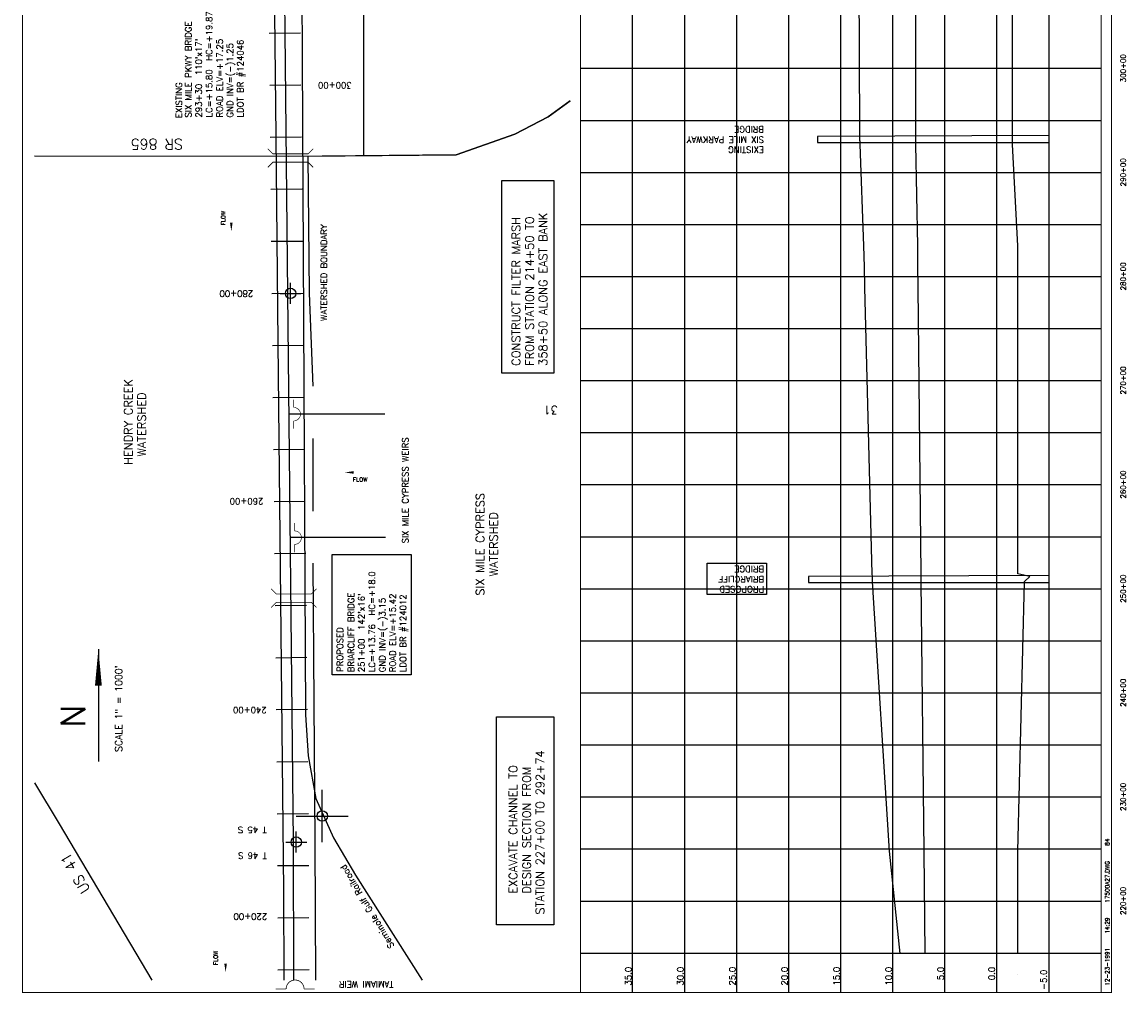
# Model space of a CAD drawing. Extents: x 217843 to 228560, y 790446 to 806456.
# Tile 1 of 2: x 217843 to 228447, y 790446 to 799773. Entities that reach past the tile are written whole.
import ezdxf
from ezdxf.enums import TextEntityAlignment as Align

# ---------------------------------------------------------------- set-up
doc = ezdxf.new("R2010")
doc.units = 0
doc.header["$LTSCALE"] = 1000
doc.header["$PDMODE"] = 34
doc.header["$PDSIZE"] = 100
doc.linetypes.add('DASHED', pattern=[0])
doc.linetypes.add('STREAM', pattern=[0])
doc.layers.get('0').update_dxf_attribs({"linetype": 'CONTINUOUS'})
for name, color, linetype in [('BORDER', 1, 'CONTINUOUS'), ('GRID', 2, 'CONTINUOUS'), ('MAJROADS', 9, 'CONTINUOUS'), ('MLLTXT', 7, 'CONTINUOUS'), ('PROPOSED', 7, 'CONTINUOUS'), ('RR', 13, 'CONTINUOUS'), ('SEC', 2, 'CONTINUOUS'), ('STATIONS', 7, 'CONTINUOUS'), ('STRUCTTEXT', 7, 'CONTINUOUS'), ('STRUCTURES', 1, 'CONTINUOUS'), ('TEXT', 7, 'CONTINUOUS'), ('TRUNKS', 5, 'STREAM'), ('WSHEDS', 3, 'CONTINUOUS')]:
    doc.layers.add(name, color=color, linetype=linetype)
doc.styles.get("Standard").update_dxf_attribs({"font": 'ROMANS'})

# ---------------------------------------------------------------- blocks, each defined once
blk = doc.blocks.new('TICK')
at = {"color": 0}
for points in [[(500, 0), (500, 1000)], [(0, 500), (1000, 500)]]:
    blk.add_lwpolyline(points, dxfattribs=at)
blk.add_point((500, 500), dxfattribs=at)
blk = doc.blocks.new('WEIR')
at = {"layer": 'STRUCTURES', "color": 0, "const_width": 30}
blk.add_lwpolyline([(13, 761), (13, 358, -1), (13, -332), (13, -734)], format="xyb", dxfattribs=at)
blk = doc.blocks.new('BRIDGE')
at = {"layer": 'STRUCTURES', "color": 0, "const_width": 20}
for points in [[(-234, -534), (-101, -402), (-101, 496), (-234, 629)], [(244, -534), (112, -402), (112, 496), (244, 629)]]:
    blk.add_lwpolyline(points, dxfattribs=at)
blk = doc.blocks.new('FLARROW')
at = {"color": 0}
blk.add_lwpolyline([(-0.28, 0.019, 0, 0.05, 0), (-0.112, 0.019, 0, 0, -0.087559), (-0.012, 0.001, 0, 0, 0.245722), (0.075, 0.013, 0, 0, -0.309425), (0.212, 0.015, 0, 0, 0), (0.278, 0.013, 0, 0, 0)], format="xyseb", dxfattribs=at)
blk.add_text('FLOW', height=0.08, dxfattribs=at).set_placement((0.015, -0.157), align=Align.CENTER)
blk = doc.blocks.new('LOGON')
at = {"color": 0}
blk.add_attdef('DATE', text='', height=1, dxfattribs=at).set_placement((-1.87, 1.76), align=Align.RIGHT)
for tag, p in [('TIME', (1.56, 1.76)), ('DRAWING', (8.97, 1.76)), ('OPERATOR', (22.66, 1.76))]:
    blk.add_attdef(tag, p, '', height=1, dxfattribs=at)
blk = doc.blocks.new('PBRIDGE')
at = {"layer": 'PROPOSED', "color": 0, "linetype": 'DASHED'}
for p, q in [((2225, 10), (0, 0)), ((0, 0), (0, -58)), ((0, -58), (2225, -58))]:
    blk.add_line(p, q, dxfattribs=at)

msp = doc.modelspace()

# ---------------------------------------------------------------- linework, layer by layer
at = {"layer": 'BORDER', "color": 0, "const_width": 10}
msp.add_lwpolyline([(228308, 790451), (228308, 806451), (217848, 806451), (217848, 790451)], close=True, dxfattribs=at)
for points in [[(223208, 790451), (223208, 806451)], [(228208, 790451), (228208, 806451)]]:
    msp.add_lwpolyline(points, dxfattribs=at)
at = {"layer": 'GRID', "color": 0}
for points in [[(223708, 790451), (223708, 806451)], [(224208, 790451), (224208, 806451)], [(224708, 790451), (224708, 806451)], [(225208, 790451), (225208, 806451)], [(225708, 790451), (225708, 806451)], [(226208, 790451), (226208, 806451)], [(226708, 790451), (226708, 806451)], [(227208, 790451), (227208, 806451)], [(227708, 790451), (227708, 806451)], [(228208, 799326), (223208, 799326)], [(228208, 798826), (223208, 798826)], [(228208, 798326), (223208, 798326)], [(228208, 797826), (223208, 797826)], [(228208, 797326), (223208, 797326)], [(228208, 796826), (223208, 796826)], [(228208, 796326), (223208, 796326)], [(228208, 795826), (223208, 795826)], [(228208, 795326), (223208, 795326)], [(228208, 794826), (223208, 794826)], [(228208, 794326), (223208, 794326)], [(228208, 793826), (223208, 793826)], [(228208, 793326), (223208, 793326)], [(228208, 792826), (223208, 792826)], [(228208, 792326), (223208, 792326)], [(228208, 791826), (223208, 791826)], [(228208, 791326), (223208, 791326)], [(228208, 790826), (223208, 790826)]]:
    msp.add_lwpolyline(points, dxfattribs=at)
at = {"layer": 'MAJROADS', "color": 0}
for points in [[(221123, 805206), (221123, 798488)], [(223107, 799018), (222897, 798862), (222576, 798696), (222012, 798498), (220401, 798482), (217962, 798486)], [(217962, 792466), (218199, 792071), (219090, 790569)]]:
    msp.add_lwpolyline(points, dxfattribs=at)
at = {"layer": 'PROPOSED', "color": 0}
for p, q in [((220822, 793503), (220822, 794657)), ((220822, 794657), (221582, 794657)), ((221582, 794657), (221582, 793503)), ((224424, 794273), (224424, 794574)), ((224424, 794574), (224993, 794574)), ((224993, 794574), (224993, 794273)), ((224993, 794273), (224424, 794273)), ((221582, 793503), (220822, 793503)), ((227408, 790622), (227408, 790623))]:
    msp.add_line(p, q, dxfattribs=at)
at = {"layer": 'PROPOSED', "color": 0, "linetype": 'DASHED'}
for points in [[(227408, 790826), (227408, 791809), (227473, 794397), (227473, 794398), (227523, 794448), (227408, 794473), (227408, 797223), (227408, 797423), (227408, 797623), (227358, 798597), (227358, 798630), (227358, 798631), (227358, 798674), (227358, 798723), (227358, 801623), (227358, 805173), (227358, 805201), (227358, 805245), (227358, 805246), (227358, 805362), (227358, 805363), (226888, 805364)], [(227708, 794458), (225399, 794448), (225399, 794390), (227708, 794390)]]:
    msp.add_lwpolyline(points, dxfattribs=at)
at = {"layer": 'PROPOSED', "color": 0}
for points in [[(226277, 790826), (226175, 791809), (226013, 794397), (226012, 794398), (226012, 794448), (226010, 794473), (225938, 797223), (225934, 797423), (225928, 797623), (225894, 798597), (225893, 798630), (225889, 798631), (225889, 798674), (225889, 798723), (225877, 801623)], [(226423, 801623), (226425, 798723), (226425, 798674), (226425, 798631), (226426, 798630), (226426, 798597), (226443, 797623), (226446, 797423), (226448, 797223), (226475, 794473), (226476, 794448), (226476, 794398), (226476, 794397), (226504, 791809), (226516, 790826)]]:
    msp.add_lwpolyline(points, dxfattribs=at)
for points in [[(222450, 796400), (222450, 798250), (222950, 798250), (222950, 796400)], [(222400, 791100), (222400, 793100), (222950, 793100), (222950, 791100)]]:
    msp.add_lwpolyline(points, close=True, dxfattribs=at)
at = {"layer": 'RR', "color": 0}
msp.add_lwpolyline([(220499, 806379), (220564, 793119), (220592, 792723), (220664, 792315), (220836, 791935), (221047, 791579), (221687, 790569)], dxfattribs=at)
at = {"layer": 'SEC', "color": 0}
for p in [(220422, 797167), (220477, 791896)]:
    msp.add_point(p, dxfattribs=at)
at = {"layer": 'STATIONS', "color": 0}
for p, q in [((220216, 799667), (220516, 799670)), ((220222, 799167), (220522, 799170)), ((220227, 798667), (220527, 798670)), ((220232, 798167), (220532, 798170)), ((220237, 797667), (220537, 797670)), ((220242, 797167), (220542, 797170)), ((220247, 796667), (220547, 796670)), ((220253, 796167), (220553, 796170)), ((220258, 795667), (220558, 795671)), ((220263, 795167), (220563, 795171)), ((220268, 794667), (220568, 794671)), ((220274, 794167), (220574, 794171)), ((220279, 793667), (220579, 793671)), ((220284, 793168), (220584, 793171)), ((220289, 792668), (220589, 792671)), ((220295, 792168), (220595, 792171)), ((220298, 791669), (220598, 791670)), ((220299, 791169), (220599, 791170)), ((220300, 790669), (220600, 790670))]:
    msp.add_line(p, q, dxfattribs=at)
at = {"layer": 'TEXT', "color": 0}
msp.add_line((218576, 793750), (218576, 792670), dxfattribs=at)
msp.add_lwpolyline([(218576, 793750, 0, 65.7, 0), (218576, 793398, 65.7, 65.7, 0)], format="xyseb", dxfattribs=at)
at = {"layer": 'TRUNKS', "color": 0, "linetype": 'STREAM'}
msp.add_lwpolyline([(220266, 806379), (220337, 802496), (220392, 797167), (220447, 791896), (220451, 790569)], dxfattribs=at)
at = {"layer": 'TRUNKS', "color": 0}
for points in [[(219853, 797762, 0, 25, 0), (219853, 797846, 0, 0, -0.087559), (219861, 797896, 0, 0, 0.245722), (219856, 797940, 0, 0, -0.309425), (219855, 798008, 0, 0, 0), (219856, 798041, 0, 0, 0)], [(219798, 790645, 0, 25, 0), (219798, 790729, 0, 0, -0.087559), (219807, 790779, 0, 0, 0.245722), (219801, 790822, 0, 0, -0.309425), (219800, 790891, 0, 0, 0), (219801, 790924, 0, 0, 0)]]:
    msp.add_lwpolyline(points, format="xyseb", dxfattribs=at)
for points in [[(220404, 796010), (221328, 796010)], [(220417, 794824), (221334, 794824)]]:
    msp.add_lwpolyline(points, dxfattribs=at)
at = {"layer": 'WSHEDS', "color": 0}
msp.add_lwpolyline([(220360, 790569), (220358, 791427, 0.002027), (220358, 791428), (220303, 796696, -0.000044), (220303, 796696), (220283, 798676), (220243, 802498, 0.002002), (220243, 802499), (220172, 806379, -0.003585)], format="xyb", dxfattribs=at)
for points in [[(220640, 796274), (220605, 797169), (220592, 798484), (222012, 798498), (222576, 798696), (222897, 798862), (223107, 799018)], [(220640, 795074), (220640, 795774)], [(220664, 790569), (220660, 791898), (220640, 794574)]]:
    msp.add_lwpolyline(points, dxfattribs=at)

# ---------------------------------------------------------------- block references
at = {"color": 0, "xscale": 0.5, "yscale": 0.5, "zscale": 0.5}
msp.add_blockref('TICK', (220477, 791896), dxfattribs=at)
at = {"layer": 'PROPOSED', "color": 0}
msp.add_blockref('PBRIDGE', (225483, 798674), dxfattribs=at)
at = {"layer": 'STRUCTTEXT', "color": 0, "xscale": 0.1875, "yscale": 0.1875, "zscale": 0.1875}
for p in [(220450, 796004), (220459, 794818)]:
    msp.add_blockref('WEIR', p, dxfattribs=at)
at = {"layer": 'STRUCTURES', "color": 0, "rotation": 90}
for name, p, xscale, yscale, zscale in [('BRIDGE', (220439, 798465), 0.375, 0.375, 0.375), ('BRIDGE', (220471, 794237), 0.375, 0.375, 0.375), ('WEIR', (220469, 790481), 0.25, 0.25, 0.25)]:
    msp.add_blockref(name, p, dxfattribs=dict(at, xscale=xscale, yscale=yscale, zscale=zscale))
at = {"layer": 'TEXT', "color": 0, "xscale": 40, "yscale": 40, "zscale": 40, "rotation": 90}
msp.add_blockref('LOGON', (228358, 790954), dxfattribs=at).add_auto_attribs({'DATE': '12-23-1991', 'TIME': '14:29', 'OPERATOR': '84', 'DRAWING': '17500A27.DWG'})
at = {"layer": 'TRUNKS', "color": 0, "xscale": 500, "yscale": 500, "zscale": 500}
msp.add_blockref('FLARROW', (221083, 795437), dxfattribs=at)

# ---------------------------------------------------------------- texts
at = {"layer": 'MLLTXT', "color": 0}
for s, p in [('35.0', (223697, 790517)), ('30.0', (224197, 790517)), ('25.0', (224697, 790517)), ('20.0', (225197, 790517)), ('15.0', (225697, 790517)), ('10.0', (226197, 790517)), ('5.0', (226697, 790568)), ('0.0', (227188, 790568)), ('-5.0', (227686, 790475))]:
    msp.add_text(s, height=60, rotation=90, dxfattribs=at).set_placement(p)
at = {"layer": 'PROPOSED', "color": 0}
for s, height, rotation, p in [('BRIDGE', 60, 180, (224970, 798772)), ('SIX MILE PARKWAY', 60, 180, (224970, 798674)), ('EXISTING', 60, 180, (224970, 798577)), ('CONSTRUCT FILTER MARSH', 80, 90, (222628, 796471)), ('FROM STATION 214+50 TO', 80, 90, (222758, 796471)), ('358+50 ALONG EAST BANK', 80, 90, (222887, 796471)), ('BRIDGE', 60, 180, (224971, 794548)), ('BRIARCLIFF', 60, 180, (224971, 794451)), ('PROPOSED ', 60, 180, (224971, 794354)), ("251+00  142'x16'", 60, 90, (221133, 793527)), ('PROPOSED', 60, 90, (220926, 793530)), ('EXCAVATE CHANNEL TO', 80, 90, (222600, 791400)), ('DESIGN SECTION FROM', 80, 90, (222730, 791400)), ('STATION 227+00 TO 292+74', 80, 90, (222859, 791200))]:
    msp.add_text(s, height=height, rotation=rotation, dxfattribs=at).set_placement(p)
at = {"layer": 'STATIONS', "color": 0}
for s, p in [('300+00', (220847, 799196)), ('280+00', (219901, 797193)), ('260+00', (219999, 795199)), ('240+00', (220031, 793193)), ('220+00', (220036, 791210))]:
    msp.add_text(s, height=60, rotation=180, dxfattribs=at).set_placement(p, align=Align.CENTER)
at = {"layer": 'STRUCTTEXT', "color": 0}
for s, p in [('SIX MILE PKWY BRIDGE', (219470, 798856)), ('LC=+15.80  HC=+19.87', (219670, 798856)), ('ROAD ELV=+17.25', (219770, 798856)), ('LDOT BR #124046', (219970, 798856)), ("293+30  110'x17'", (219570, 798856)), ('GND INV=(-)1.25', (219870, 798856)), ('EXISTING', (219379, 798850)), ('SIX MILE CYPRESS WEIRS', (221554, 794765)), ('BRIARCLIFF BRIDGE', (221033, 793527)), ('LC=+13.76  HC=+18.0', (221233, 793527)), ('GND INV=(-)3.15', (221333, 793527)), ('ROAD ELV=+15.42', (221433, 793527)), ('LDOT BR #124012', (221533, 793527))]:
    msp.add_text(s, height=60, rotation=90, dxfattribs=at).set_placement(p)
at = {"layer": 'TEXT', "color": 0}
for s, height, rotation, p in [('300+00', 50, 90, (228446, 799330)), ('290+00', 50, 90, (228446, 798330)), ('280+00', 50, 90, (228446, 797330)), ('270+00', 50, 90, (228446, 796330)), ('260+00', 50, 90, (228446, 795330)), ('SIX MILE CYPRESS', 80, 90, (222283, 794756)), ('WATERSHED', 80, 90, (222412, 794756)), ('250+00', 50, 90, (228446, 794330)), ('SCALE 1" = 1000\'', 65.73, 90, (218804, 793177)), ('240+00', 50, 90, (228446, 793330)), ('N', 235, 270, (218215, 793105)), ('230+00', 50, 90, (228446, 792330)), ('220+00', 50, 90, (228446, 791330))]:
    msp.add_text(s, height=height, rotation=rotation, dxfattribs=at).set_placement(p, align=Align.CENTER)
for s, height, rotation, p in [('SR 865', 100, 180, (219388, 798650)), ('WATERSHED BOUNDARY', 60, 90, (220772, 796902)), ('HENDRY CREEK', 80, 90, (218903, 795520)), ('WATERSHED', 80, 90, (219032, 795598)), ('31', 80, 180, (222990, 796085)), ('T 45 S', 60, 180, (220193, 792043)), ('T 46 S', 60, 180, (220195, 791796)), ('US 41', 100, 120, (218501, 791438)), ('Seminole Gulf Railroad', 60, 121, (221421, 790897)), ('TAMIAMI WEIR', 60, 180, (221411, 790559))]:
    msp.add_text(s, height=height, rotation=rotation, dxfattribs=at).set_placement(p)
at = {"layer": 'TRUNKS', "color": 0}
for p in [(219795, 797890), (219723, 790783)]:
    msp.add_text('FLOW', height=40, rotation=90, dxfattribs=at).set_placement(p, align=Align.CENTER)

doc.saveas('drawing.dxf')
